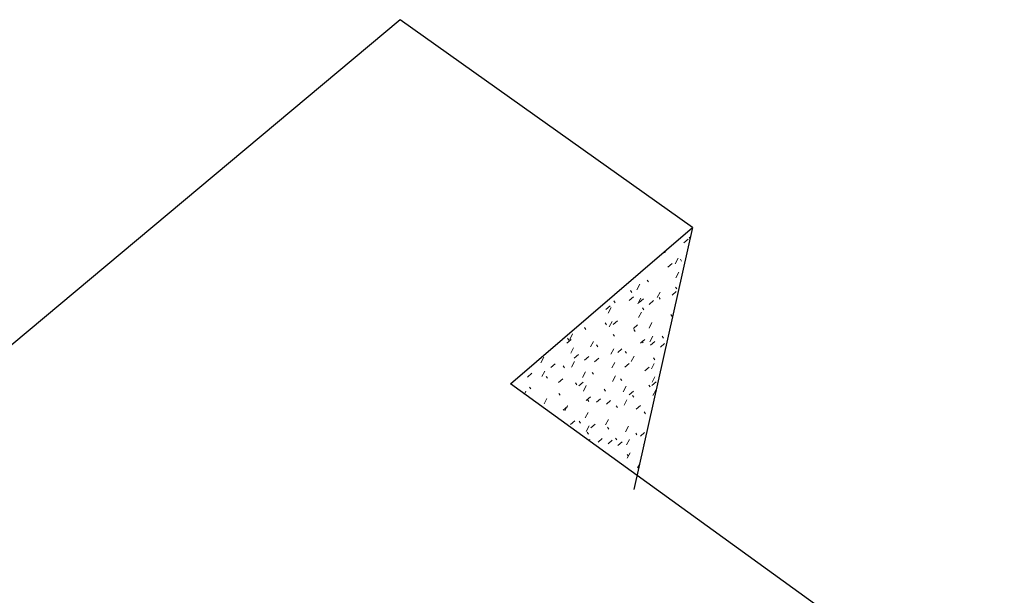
# Model space of a CAD drawing. Header units: centimetres. Extents: x -2274.6 to -2273.04, y 1316.35 to 1317.85.
# Tile 57 of 59: x -2273.83 to -2273.55, y 1317.69 to 1317.85. Entities that reach past the tile are written whole.
import ezdxf

# ---------------------------------------------------------------- set-up
doc = ezdxf.new("R2010")
doc.units = ezdxf.units.CM
for name, color, linetype, lineweight in [('Wzór powierzchni', 7, 'Continuous', 9), ('Wzór powierzchni-4', 10, 'Continuous', 9), ('Ściany-1', 250, 'Continuous', 25)]:
    doc.layers.add(name, color=color, linetype=linetype, lineweight=lineweight)

# ---------------------------------------------------------------- blocks, each defined once
blk = doc.blocks.new('FP_18-Aksono')
at = {"layer": 'Wzór powierzchni-4'}
for p, q in [((-2273.64268, 1317.78828), (-2273.64147, 1317.78932)), ((-2273.64089, 1317.78942), (-2273.64117, 1317.78985)), ((-2273.64767, 1317.78616), (-2273.64807, 1317.7854)), ((-2273.64716, 1317.78141), (-2273.64596, 1317.78245)), ((-2273.64428, 1317.7839), (-2273.64512, 1317.78231)), ((-2273.64328, 1317.78306), (-2273.64364, 1317.7836)), ((-2273.64408, 1317.77997), (-2273.64492, 1317.77839)), ((-2273.65509, 1317.77651), (-2273.65593, 1317.77492)), ((-2273.65265, 1317.77719), (-2273.65302, 1317.77773)), ((-2273.65736, 1317.77424), (-2273.65773, 1317.77479)), ((-2273.64936, 1317.77433), (-2273.65019, 1317.77275)), ((-2273.646, 1317.77343), (-2273.6448, 1317.77447)), ((-2273.64464, 1317.77521), (-2273.64501, 1317.77575)), ((-2273.66208, 1317.77129), (-2273.66246, 1317.77183)), ((-2273.65814, 1317.77196), (-2273.65693, 1317.773)), ((-2273.65486, 1317.77258), (-2273.6557, 1317.77101)), ((-2273.65529, 1317.77141), (-2273.65409, 1317.77244)), ((-2273.65246, 1317.77085), (-2273.65126, 1317.77189)), ((-2273.64931, 1317.77228), (-2273.64967, 1317.77282)), ((-2273.66469, 1317.76936), (-2273.66347, 1317.7704)), ((-2273.66318, 1317.76995), (-2273.66401, 1317.76837)), ((-2273.65464, 1317.76868), (-2273.65547, 1317.76711)), ((-2273.65399, 1317.76934), (-2273.65436, 1317.76988)), ((-2273.66453, 1317.76506), (-2273.6649, 1317.7656)), ((-2273.66293, 1317.76604), (-2273.66377, 1317.76446)), ((-2273.66262, 1317.7651), (-2273.66141, 1317.76614)), ((-2273.65167, 1317.76568), (-2273.6525, 1317.76411)), ((-2273.646, 1317.76742), (-2273.64636, 1317.76795)), ((-2273.67041, 1317.76372), (-2273.67079, 1317.76426)), ((-2273.65692, 1317.76402), (-2273.65572, 1317.76506)), ((-2273.65643, 1317.76316), (-2273.6568, 1317.76369)), ((-2273.67575, 1317.75984), (-2273.67453, 1317.76089)), ((-2273.67516, 1317.76074), (-2273.67555, 1317.76128)), ((-2273.6741, 1317.76249), (-2273.67493, 1317.7609)), ((-2273.66824, 1317.76037), (-2273.66907, 1317.75879)), ((-2273.66225, 1317.76182), (-2273.66262, 1317.76235)), ((-2273.6549, 1317.75982), (-2273.6537, 1317.76086)), ((-2273.6542, 1317.75994), (-2273.65456, 1317.76047)), ((-2273.65146, 1317.76182), (-2273.65229, 1317.76026)), ((-2273.65208, 1317.7593), (-2273.65089, 1317.76033)), ((-2273.64928, 1317.75878), (-2273.64809, 1317.75981)), ((-2273.64844, 1317.76128), (-2273.6488, 1317.76181)), ((-2273.67382, 1317.75858), (-2273.67466, 1317.757)), ((-2273.66696, 1317.75886), (-2273.66734, 1317.75939)), ((-2273.66244, 1317.75828), (-2273.66327, 1317.75671)), ((-2273.66137, 1317.75721), (-2273.66017, 1317.75824)), ((-2273.65886, 1317.757), (-2273.65923, 1317.75753)), ((-2273.68226, 1317.75588), (-2273.68309, 1317.75429)), ((-2273.67355, 1317.7547), (-2273.67438, 1317.75312)), ((-2273.67364, 1317.75561), (-2273.67242, 1317.75666)), ((-2273.67075, 1317.75509), (-2273.66954, 1317.75614)), ((-2273.66788, 1317.75457), (-2273.66667, 1317.75562)), ((-2273.6622, 1317.75442), (-2273.66303, 1317.75286)), ((-2273.65671, 1317.7562), (-2273.65754, 1317.75464)), ((-2273.65087, 1317.75516), (-2273.65124, 1317.75569)), ((-2273.68196, 1317.75198), (-2273.68279, 1317.7504)), ((-2273.68023, 1317.75296), (-2273.67901, 1317.75401)), ((-2273.67642, 1317.75291), (-2273.67681, 1317.75344)), ((-2273.6705, 1317.75173), (-2273.67133, 1317.75016)), ((-2273.66824, 1317.75108), (-2273.66862, 1317.75161)), ((-2273.65933, 1317.75304), (-2273.65814, 1317.75407)), ((-2273.6537, 1317.75202), (-2273.65251, 1317.75305)), ((-2273.65103, 1317.75415), (-2273.65185, 1317.7526)), ((-2273.68686, 1317.75029), (-2273.68564, 1317.75134)), ((-2273.68117, 1317.74992), (-2273.68156, 1317.75045)), ((-2273.6781, 1317.74876), (-2273.67689, 1317.74981)), ((-2273.67295, 1317.74811), (-2273.67333, 1317.74864)), ((-2273.67232, 1317.74776), (-2273.67112, 1317.7488)), ((-2273.66196, 1317.75059), (-2273.66279, 1317.74903)), ((-2273.66017, 1317.74928), (-2273.66054, 1317.74981)), ((-2273.65171, 1317.74791), (-2273.65053, 1317.74893)), ((-2273.65082, 1317.75035), (-2273.65164, 1317.7488)), ((-2273.6873, 1317.74628), (-2273.68773, 1317.74546)), ((-2273.68594, 1317.74693), (-2273.68633, 1317.74745)), ((-2273.67024, 1317.74789), (-2273.67106, 1317.74632)), ((-2273.66483, 1317.74633), (-2273.6652, 1317.74685)), ((-2273.65898, 1317.74767), (-2273.65981, 1317.74612)), ((-2273.65811, 1317.74528), (-2273.65692, 1317.74631)), ((-2273.6522, 1317.74751), (-2273.65256, 1317.74802)), ((-2273.6506, 1317.74656), (-2273.65143, 1317.74502)), ((-2273.68138, 1317.74425), (-2273.6822, 1317.74268)), ((-2273.67767, 1317.74514), (-2273.67805, 1317.74566)), ((-2273.67024, 1317.74361), (-2273.66904, 1317.74465)), ((-2273.66951, 1317.74337), (-2273.66989, 1317.74389)), ((-2273.66739, 1317.74313), (-2273.66619, 1317.74416)), ((-2273.66455, 1317.74264), (-2273.66336, 1317.74367)), ((-2273.65875, 1317.74387), (-2273.65957, 1317.74233)), ((-2273.65682, 1317.74457), (-2273.65719, 1317.74509)), ((-2273.67676, 1317.74095), (-2273.67556, 1317.74199)), ((-2273.67551, 1317.74224), (-2273.67634, 1317.74068)), ((-2273.66971, 1317.74025), (-2273.67054, 1317.7387)), ((-2273.66146, 1317.74162), (-2273.66183, 1317.74214)), ((-2273.65611, 1317.7412), (-2273.65492, 1317.74222)), ((-2273.65351, 1317.7399), (-2273.65387, 1317.74041)), ((-2273.67467, 1317.73684), (-2273.67347, 1317.73788)), ((-2273.67191, 1317.73727), (-2273.67229, 1317.73778)), ((-2273.66397, 1317.73829), (-2273.66479, 1317.73674)), ((-2273.66946, 1317.73647), (-2273.67028, 1317.73492)), ((-2273.66896, 1317.7359), (-2273.66777, 1317.73693)), ((-2273.66386, 1317.73557), (-2273.66423, 1317.73608)), ((-2273.65829, 1317.73634), (-2273.65911, 1317.7348)), ((-2273.66964, 1317.73416), (-2273.67001, 1317.73467)), ((-2273.6692, 1317.7327), (-2273.66944, 1317.73224)), ((-2273.66691, 1317.73184), (-2273.66572, 1317.73287)), ((-2273.66409, 1317.73138), (-2273.66291, 1317.73241)), ((-2273.66162, 1317.73248), (-2273.66199, 1317.73299)), ((-2273.66129, 1317.73093), (-2273.6601, 1317.73195)), ((-2273.65806, 1317.7326), (-2273.65888, 1317.73107)), ((-2273.65591, 1317.73389), (-2273.65627, 1317.73439)), ((-2273.65492, 1317.73358), (-2273.65374, 1317.7346)), ((-2273.65396, 1317.73116), (-2273.65408, 1317.73133)), ((-2273.6583, 1317.7279), (-2273.65867, 1317.7284)), ((-2273.65783, 1317.72887), (-2273.65865, 1317.72735)), ((-2273.65523, 1317.7255), (-2273.65573, 1317.72456))]:
    blk.add_line(p, q, dxfattribs=at)

msp = doc.modelspace()

# ---------------------------------------------------------------- linework, layer by layer
at = {"layer": 'Ściany-1'}
for p, q in [((-2273.72285, 1317.85138), (-2273.89186, 1317.70986)), ((-2273.64017, 1317.7926), (-2273.72285, 1317.85138)), ((-2273.69169, 1317.74832), (-2273.64017, 1317.7926)), ((-2273.64017, 1317.7926), (-2273.65681, 1317.71845)), ((-2273.11697, 1317.333), (-2273.69169, 1317.74832))]:
    msp.add_line(p, q, dxfattribs=at)

# ---------------------------------------------------------------- block references
at = {"layer": 'Wzór powierzchni'}
msp.add_blockref('FP_18-Aksono', (0, 0), dxfattribs=at)

doc.saveas('drawing.dxf')
